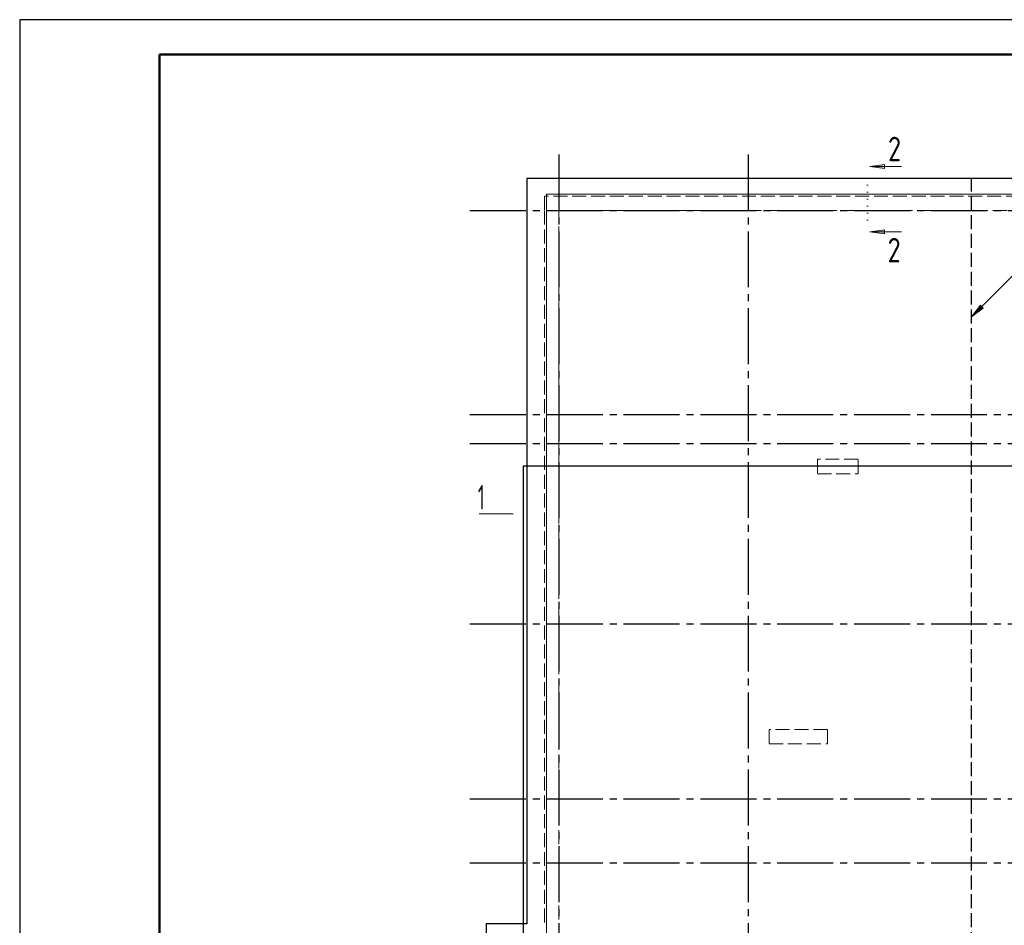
# Model space of a CAD drawing. Header units: millimetres. Extents: x 0 to 50400, y 0 to 35640.
# Tile 3 of 9: x 0 to 16915, y 20087 to 35640. Entities that reach past the tile are written whole.
import ezdxf

# ---------------------------------------------------------------- set-up
doc = ezdxf.new("R2010")
doc.units = ezdxf.units.MM
for name, pattern in [('______2', [324, 240, -84]), ('______5', [1320, 960, -120, 120, -120]), ('______9', [120, 0, -120])]:
    doc.linetypes.add(name, pattern=pattern)
for name, color, linetype, lineweight in [('Standard', 7, 'Continuous', 25), ('ЖБ Пилон', 7, 'Continuous', 35), ('ЖБ Плита Фундамента верхний уровень', 7, 'Continuous', 35), ('ЖБ Стена верхний уровень', 7, 'Continuous', 35), ('Общий01', 7, 'Continuous', 13), ('Общий02', 7, 'Continuous', 18), ('Позиционная метка номер позиции', 7, 'Continuous', 13)]:
    doc.layers.add(name, color=color, linetype=linetype, lineweight=lineweight)
doc.layers.add('Оси', color=7, linetype='______5', lineweight=13, true_color=0x656565)
doc.styles.add('ISOCPEUR', font='txt')

msp = doc.modelspace()

# ---------------------------------------------------------------- hatches: boundary and pattern name
at = {"layer": 'Общий01', "linetype": 'Continuous', "lineweight": 13, "transparency": 33554687}
for points in [[(14859, 33082), (14607, 33118), (14859, 33154)], [(14859, 31962), (14607, 31998), (14859, 32034)]]:
    msp.add_hatch(color=7, dxfattribs=at).paths.add_polyline_path(points, flags=16)
at = {"layer": 'Позиционная метка номер позиции', "linetype": 'Continuous', "lineweight": 13, "transparency": 33554687}
msp.add_hatch(color=7, dxfattribs=at).paths.add_polyline_path([(16504, 30738), (16351, 30535), (16555, 30687)])

# ---------------------------------------------------------------- linework, layer by layer
at = {"layer": 'Standard', "color": 7, "linetype": 'Continuous', "lineweight": 25, "transparency": 33554687}
msp.add_line((2400, 35040), (2400, 1270), dxfattribs=at)
msp.add_lwpolyline([(0, 0), (50400, 0), (50400, 35640), (0, 35640), (0, 0)], close=True, dxfattribs=at)
at = {"layer": 'Standard', "color": 7, "linetype": 'Continuous', "lineweight": 50, "transparency": 33554687}
msp.add_lwpolyline([(2400, 35040), (49800, 35040), (49800, 600), (2400, 600), (2400, 35040)], close=True, dxfattribs=at)
at = {"layer": 'Standard', "color": 254, "linetype": 'Continuous', "lineweight": -3, "true_color": 0xc4c4ff, "transparency": 33554687}
msp.add_lwpolyline([(8651, 9948), (31612, 9948), (31612, 27975), (8651, 27975), (8651, 9948)], dxfattribs=at)
at = {"layer": 'Standard', "color": 7, "linetype": 'Continuous', "lineweight": 13, "transparency": 33554687}
msp.add_lwpolyline([(8477, 27152), (8223, 27152), (7893, 27152)], dxfattribs=at)
at = {"layer": 'ЖБ Пилон', "color": 253, "linetype": '______2', "lineweight": 13, "true_color": 0xa0a0a0, "transparency": 33554687}
for p, q in [((14405, 28092), (13705, 28092)), ((13705, 28092), (13705, 27842)), ((14405, 27842), (14405, 28092)), ((13705, 27842), (14405, 27842)), ((13875, 23452), (12875, 23452)), ((12875, 23452), (12875, 23202)), ((13875, 23202), (13875, 23452)), ((12875, 23202), (13875, 23202))]:
    msp.add_line(p, q, dxfattribs=at)
at = {"layer": 'ЖБ Плита Фундамента верхний уровень', "color": 251, "linetype": 'Continuous', "lineweight": 25, "true_color": 0x656565, "transparency": 33554687}
for p, q in [((8715, 32912), (8715, 20112)), ((40215, 32912), (8715, 32912)), ((8015, 20112), (8015, 18612)), ((8715, 20112), (8015, 20112))]:
    msp.add_line(p, q, dxfattribs=at)
at = {"layer": 'ЖБ Стена верхний уровень', "color": 253, "linetype": '______2', "lineweight": 13, "true_color": 0xa0a0a0, "transparency": 33554687}
for p, q in [((27553, 32612), (9015, 32612)), ((9015, 32612), (9015, 32362)), ((9015, 32362), (9015, 20062)), ((9265, 19862), (9265, 32362)), ((9265, 32362), (27553, 32362))]:
    msp.add_line(p, q, dxfattribs=at)
at = {"layer": 'Общий01', "color": 7, "linetype": 'Continuous', "lineweight": 13, "transparency": 33554687}
for p, q in [((14607, 33118), (14859, 33154)), ((14859, 33154), (14859, 33082)), ((14607, 33118), (15147, 33118)), ((14607, 33118), (14607, 33118)), ((14607, 33118), (14607, 33118)), ((14607, 33118), (14607, 33118)), ((14859, 33082), (14607, 33118)), ((14859, 33118), (14877, 33118)), ((14607, 31998), (14859, 32034)), ((14607, 31998), (15147, 31998)), ((14607, 31998), (14607, 31998)), ((14607, 31998), (14607, 31998)), ((14607, 31998), (14607, 31998)), ((14859, 31962), (14607, 31998)), ((14859, 32034), (14859, 31962)), ((14859, 31998), (14877, 31998))]:
    msp.add_line(p, q, dxfattribs=at)
at = {"layer": 'Общий01', "color": 7, "linetype": '______9', "lineweight": 13, "transparency": 33554687}
msp.add_line((14564, 32198), (14564, 32965), dxfattribs=at)
at = {"layer": 'Общий01', "color": 251, "linetype": '______2', "lineweight": 25, "true_color": 0x656565, "transparency": 33554687}
msp.add_line((16351, 10012), (16351, 32912), dxfattribs=at)
at = {"layer": 'Общий02', "color": 7, "linetype": 'Continuous', "lineweight": 13, "transparency": 33554687}
msp.add_lwpolyline([(9051, 10067), (9051, 18874), (8277, 18874), (8277, 19851), (9051, 19851), (9051, 32643), (18576, 32643), (20286, 32643), (37710, 32643), (39520, 32643), (39950, 32643), (39950, 10302), (8745, 10302)], dxfattribs=at)
at = {"layer": 'Оси', "color": 8, "linetype": '______5', "lineweight": -3, "transparency": 33554687}
for p, q in [((9265, 33324), (9265, 8909)), ((12515, 33324), (12515, 8909)), ((7736, 32362), (42963, 32362)), ((7736, 28862), (42963, 28862)), ((7736, 28362), (42963, 28362)), ((7736, 25262), (42963, 25262)), ((7736, 22262), (42963, 22262)), ((7736, 21162), (42963, 21162))]:
    msp.add_line(p, q, dxfattribs=at)
at = {"layer": 'Позиционная метка номер позиции', "color": 7, "linetype": 'Continuous', "lineweight": 13, "transparency": 33554687}
for p, q in [((16504, 30738), (16351, 30535)), ((16351, 30535), (16555, 30687)), ((16555, 30687), (16504, 30738)), ((16529, 30713), (16542, 30726)), ((16351, 30535), (16351, 30535)), ((16351, 30535), (16351, 30535)), ((16351, 30535), (16351, 30535))]:
    msp.add_line(p, q, dxfattribs=at)
msp.add_lwpolyline([(35699, 30674), (35106, 31267), (31074, 31267), (17084, 31267), (16351, 30535)], dxfattribs=at)

# ---------------------------------------------------------------- texts
at = {"layer": 'Общий01', "color": 7, "linetype": 'Continuous', "lineweight": 35, "transparency": 33554687, "char_height": 420, "attachment_point": 7, "style": 'ISOCPEUR'}
for s, insert, width in [('\\W0.78;2', (14918, 33210), 456.96), ('\\W0.78;2', (14911, 31472), 456.97), ('\\W0.56;1', (7871, 27228), 326.67)]:
    msp.add_mtext(s, dxfattribs=dict(at, insert=insert, width=width))

doc.saveas('drawing.dxf')
